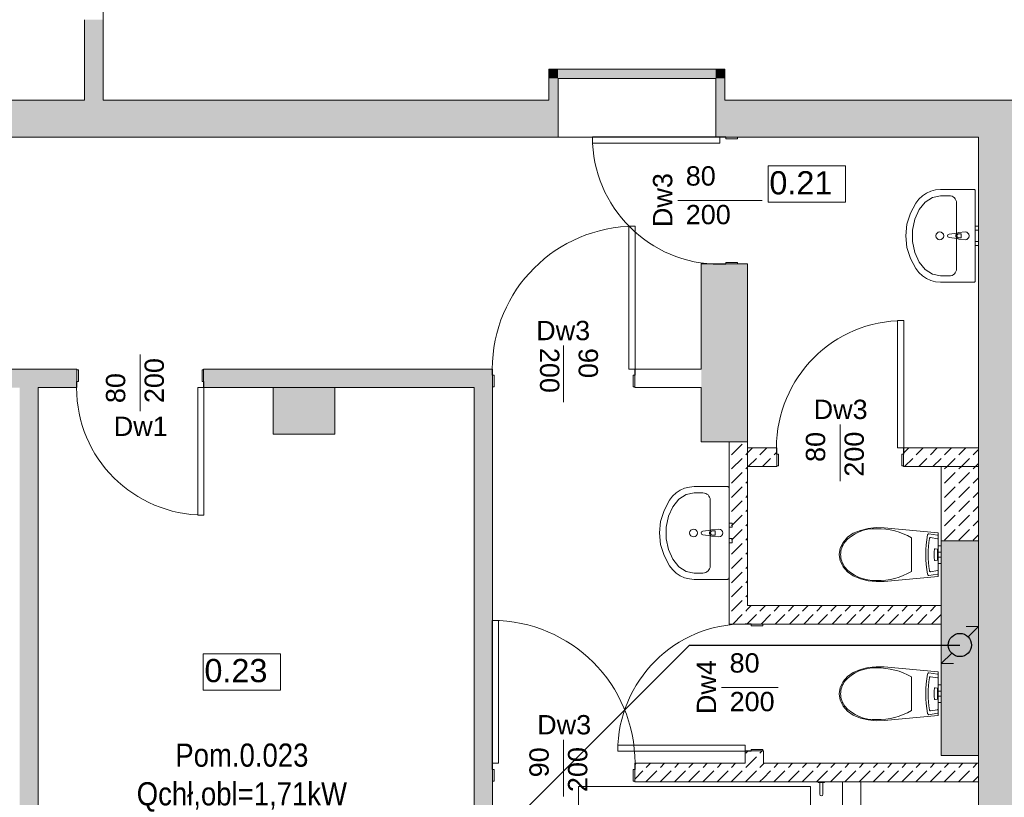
# Model space of a CAD drawing. Header units: millimetres. Extents: x 922208 to 1069538, y -182208 to -99877.
# Tile 155 of 256: x 988537 to 994908, y -171055 to -166025. Entities that reach past the tile are written whole.
import ezdxf

# ---------------------------------------------------------------- set-up
doc = ezdxf.new("R2010")
doc.units = ezdxf.units.MM
doc.header["$MEASUREMENT"] = 0
doc.linetypes.add('HIDDEN', pattern=[20, 10, -10])
for name, color, linetype, lineweight in [('- PL - Kanalizacja', 34, 'Continuous', 30), ('IS_KLIM Opis_Qchł', 7, 'Continuous', 9), ('IS_POWRÓT', 5, 'HIDDEN', 30), ('Nowe_0_Nr_pióra__75', 6, 'Continuous', 15), ('Nowe_210-A Pomieszczenia_Nr_pióra__41', 7, 'Continuous', 15), ('Nowe_220-A Ściany_Nr_pióra__1', 7, 'Continuous', 13), ('Nowe_220-A Ściany_Nr_pióra__169', 7, 'Continuous', 5), ('Nowe_220-A Ściany_Nr_pióra__19', 255, 'Continuous', 0), ('Nowe_220-A Ściany_Nr_pióra__20', 1, 'Continuous', 13), ('Nowe_220-A Ściany_Nr_pióra__23', 7, 'Continuous', 15), ('Nowe_220-A Ściany_Nr_pióra__27', 7, 'Continuous', 25), ('Nowe_220-A Ściany_Nr_pióra__3', 7, 'Continuous', 13), ('Nowe_220-A Ściany_Nr_pióra__7', 7, 'Continuous', 13), ('Nowe_450-K Stropy_Nr_pióra__20', 1, 'Continuous', 13), ('Nowe_450-K Stropy_Nr_pióra__21', 7, 'Continuous', 25), ('Nowe_450-K Stropy_Nr_pióra__27', 7, 'Continuous', 25)]:
    doc.layers.add(name, color=color, linetype=linetype, lineweight=lineweight)
doc.layers.add('K_skropliny', color=7, linetype='SK', lineweight=30, true_color=0x008942)
doc.layers.add('Nowe_220-A Ściany_Nr_pióra__45', color=7, linetype='Continuous', lineweight=15, true_color=0x40a5ff)
doc.styles.add('FDBES', font='simplex.shx')
doc.styles.add('STYL_AUTOMATYCZNY_1', font='arial.ttf')
doc.linetypes.add('SK', pattern='A,13.7,-5.08,["SK",Standard,S=2.54,R=0,X=-2,Y=-1.27],-5.08', length=23.86)
pattern_1 = [(45, (889452.8, -161761.4), (-91.92388, 91.92388), [97.5, -32.5]), (45, (889452.8, -161669.48), (-91.92388, 91.92388), [97.5, -32.5])]

# ---------------------------------------------------------------- blocks, each defined once
blk = doc.blocks.new('parter01')
at = {"layer": 'Nowe_220-A Ściany_Nr_pióra__169', "linetype": 'Continuous', "lineweight": 0}
h = blk.add_hatch(dxfattribs=at)
h.set_pattern_fill('BETON', scale=10, style=0, pattern_type=2)
h.set_pattern_definition(pattern_1)
h.paths.add_polyline_path([(993246.55073, -110130.02068), (993246.55073, -109070.02068), (993126.55073, -109070.02068), (993126.55073, -110130.02068)])
h = blk.add_hatch(dxfattribs=at)
h.set_pattern_fill('BETON', scale=10, style=0, pattern_type=2)
h.set_pattern_definition(pattern_1)
h.paths.add_polyline_path([(993246.55073, -109230.02068), (993435.77867, -109230.02068), (993435.77867, -109110.02068), (993246.55073, -109110.02068)])
h = blk.add_hatch(dxfattribs=at)
h.set_pattern_fill('BETON', scale=10, style=0, pattern_type=2)
h.set_pattern_definition(pattern_1)
h.paths.add_polyline_path([(994255.77866, -109110.02068), (994255.77866, -109230.02068), (994740.39011, -109230.02068), (994740.39011, -109110.02068)])
h = blk.add_hatch(dxfattribs=at)
h.set_pattern_fill('BETON', scale=10, style=0, pattern_type=2)
h.set_pattern_definition(pattern_1)
h.paths.add_polyline_path([(994500.39011, -109710.02068), (994500.39011, -109230.02068), (994740.39011, -109230.02068), (994740.39011, -109710.02068)])
h = blk.add_hatch(dxfattribs=at)
h.set_pattern_fill('BETON', scale=10, style=0, pattern_type=2)
h.set_pattern_definition(pattern_1)
h.paths.add_polyline_path([(993246.55073, -110130.02068), (993126.55073, -110250.02068), (993246.55073, -110250.02068)])
h = blk.add_hatch(dxfattribs=at)
h.set_pattern_fill('BETON', scale=10, style=0, pattern_type=2)
h.set_pattern_definition(pattern_1)
h.paths.add_polyline_path([(993126.55073, -110130.02068), (993126.55073, -110250.02068), (993246.55073, -110130.02068)])
h = blk.add_hatch(dxfattribs=at)
h.set_pattern_fill('BETON', scale=10, style=0, pattern_type=2)
h.set_pattern_definition(pattern_1)
h.paths.add_polyline_path([(993246.55073, -110250.02068), (994500.39011, -110250.02068), (994500.39011, -110130.02068), (993246.55073, -110130.02068)])
h = blk.add_hatch(dxfattribs=at)
h.set_pattern_fill('BETON', scale=10, style=0, pattern_type=2)
h.set_pattern_definition(pattern_1)
h.paths.add_polyline_path([(993230.39011, -111270.02068), (993350.39011, -111270.02068), (993350.39011, -111070.02069), (993230.39011, -111070.02069)])
h = blk.add_hatch(dxfattribs=at)
h.set_pattern_fill('BETON', scale=10, style=0, pattern_type=2)
h.set_pattern_definition(pattern_1)
h.paths.add_polyline_path([(993230.39011, -111150.02069), (992516.55073, -111150.02069), (992516.55073, -111270.02068), (993230.39011, -111270.02068)])
h = blk.add_hatch(dxfattribs=at)
h.set_pattern_fill('BETON', scale=10, style=0, pattern_type=2)
h.set_pattern_definition(pattern_1)
h.paths.add_polyline_path([(994740.39011, -111270.02068), (994740.39011, -111150.02068), (993350.39011, -111150.02068), (993350.39011, -111270.02068)])
at = {"layer": 'Nowe_220-A Ściany_Nr_pióra__19', "linetype": 'Continuous', "lineweight": 0}
for points in [[(988956.55073, -106860.02068), (989076.55074, -106860.02068), (989076.55074, -106340.02072), (988956.55073, -106340.02072)], [(992020.39011, -106660.02068), (991960.39011, -106660.02068), (992020.39011, -106720.02068)], [(992020.39011, -106720.02068), (991960.39011, -106660.02068), (991960.39011, -106720.02068)], [(992020.39011, -106860.02068), (992020.39011, -106720.02068), (991960.39011, -106720.02068), (991960.39011, -106860.02068)], [(992020.39011, -106720.02068), (993040.39011, -106720.02068), (993040.39011, -106660.02068), (992020.39011, -106660.02068)], [(993040.39011, -106720.02068), (993100.39011, -106720.02068), (993100.39011, -106660.02068)], [(993040.39011, -106720.02068), (993100.39011, -106660.02068), (993040.39011, -106660.02068)], [(993040.39011, -106720.02068), (993040.39011, -106860.02068), (993100.39011, -106860.02068), (993100.39011, -106720.02068)], [(982656.55075, -106860.02071), (982656.55075, -107100.02068), (990166.55073, -107100.02068), (990166.55073, -106860.02071)], [(991960.39011, -106860.02068), (990166.55073, -106860.02068), (990166.55073, -107100.02068), (991960.39011, -107100.02068)], [(992020.39011, -106860.02068), (991960.39011, -106860.02068), (992020.39011, -107100.02068)], [(991960.39011, -106860.02068), (991960.39011, -107100.02068), (992020.39011, -107100.02068)], [(993100.39011, -106860.02068), (993040.39011, -106860.02068), (993040.39011, -107100.02068)], [(993100.39011, -106860.02068), (993040.39011, -107100.02068), (993100.39011, -107100.02068)], [(993100.39011, -107100.02068), (994740.39011, -107100.02068), (994740.39011, -106860.02068), (993100.39011, -106860.02068)], [(995140.39011, -106860.02068), (994740.39011, -106860.02068), (995140.39011, -107210.02068)], [(995140.39011, -107210.02068), (994740.39011, -106860.02068), (994740.39011, -107210.02068)], [(994740.39011, -107210.02068), (994740.39011, -112850.02068), (995140.39011, -112850.02068), (995140.39011, -107210.02068)], [(993246.55072, -107920.02068), (992946.55073, -107920.02068), (992946.55073, -109070.02068), (993246.55072, -109070.02068)], [(987466.55079, -108720.02068), (988906.55076, -108720.02068), (988906.55076, -108600.02067), (987466.55079, -108600.02067)], [(989726.55077, -108720.02068), (991596.55078, -108720.02068), (991596.55078, -108600.02069), (989726.55077, -108600.02069)], [(988656.55073, -112850.02068), (988656.55073, -108720.02068), (988536.55073, -108720.02068), (988536.55073, -112850.02068)], [(990576.55073, -108720.02068), (990176.55073, -108720.02068), (990176.55073, -109020.02068), (990576.55073, -109020.02068)], [(991596.55073, -112850.02068), (991596.55073, -108720.02068), (991476.55073, -108720.02068), (991476.55073, -112850.02068)], [(994740.39011, -111100.02068), (994740.39011, -109710.02068), (994500.39011, -109710.02068), (994500.39011, -111100.02068)]]:
    blk.add_hatch(color=255, dxfattribs=at).paths.add_polyline_path(points)
at = {"layer": 'Nowe_0_Nr_pióra__75', "color": 6, "linetype": 'Continuous', "lineweight": 0}
for p, q in [((994495.39011, -107478.91811), (994443.88587, -107489.41312)), ((994551.64011, -107478.91811), (994495.39011, -107478.91811)), ((994396.55421, -107520.04788), (994357.22964, -107568.34056)), ((994443.88587, -107489.41312), (994396.55421, -107520.04788)), ((994598.51511, -107524.37266), (994598.51511, -107951.64539)), ((994357.22964, -107568.34056), (994329.09801, -107630.37877)), ((994329.09801, -107630.37877), (994314.43837, -107701.13654)), ((994314.43837, -107701.13654), (994314.43837, -107774.8815)), ((994614.9841, -107724.40902), (994629.8547, -107724.40902)), ((994629.8547, -107724.40902), (994629.8547, -107751.60902)), ((994314.43837, -107774.8815), (994329.09801, -107845.63928)), ((994629.8547, -107751.60902), (994614.9841, -107751.60902)), ((994329.09801, -107845.63928), (994357.22964, -107907.67748)), ((994357.22964, -107907.67748), (994396.55421, -107955.97016)), ((994396.55421, -107955.97016), (994443.88587, -107986.60493)), ((994443.88587, -107986.60493), (994495.39011, -107997.09993)), ((994495.39011, -107997.09993), (994551.64011, -107997.09993)), ((992802.71483, -109442.05954), (992763.39026, -109490.35222)), ((992850.0465, -109411.42478), (992802.71483, -109442.05954)), ((992901.55073, -109400.92978), (992850.0465, -109411.42478)), ((992957.80073, -109400.92978), (992901.55073, -109400.92978)), ((993004.67573, -109446.38432), (993004.67573, -109873.65705)), ((992763.39026, -109490.35222), (992735.25863, -109552.39043)), ((992735.25863, -109552.39043), (992720.599, -109623.1482)), ((992720.599, -109623.1482), (992720.599, -109696.89317)), ((993021.14472, -109646.42068), (993036.01532, -109646.42068)), ((993036.01532, -109646.42068), (993036.01532, -109673.62068)), ((992720.599, -109696.89317), (992735.25863, -109767.65094)), ((993036.01532, -109673.62068), (993021.14472, -109673.62068)), ((994307.34698, -109800.02068), (994307.34698, -109691.07924)), ((994475.64272, -109696.96454), (994430.56729, -109689.71714)), ((994479.32147, -109898.93194), (994479.32147, -109701.10943)), ((992735.25863, -109767.65094), (992763.39026, -109829.68915)), ((994474.97699, -109764.67333), (994459.51589, -109762.18786)), ((994476.23873, -109833.66915), (994476.23873, -109766.37221)), ((994480.39011, -109743.02068), (994480.39011, -109759.7156)), ((994480.39011, -109743.02068), (994500.39011, -109743.02068)), ((994480.39011, -109759.7156), (994480.39011, -109784.02068)), ((994500.39011, -109743.02068), (994500.39011, -109759.7156)), ((994500.39011, -109759.7156), (994500.39011, -109784.02068)), ((992763.39026, -109829.68915), (992802.71483, -109877.98183)), ((994307.34612, -109908.96261), (994307.34698, -109800.02068)), ((994459.51589, -109837.85351), (994474.97699, -109835.36804)), ((994480.39011, -109784.02068), (994480.39011, -109788.70698)), ((994480.39011, -109784.02068), (994500.39011, -109784.02068)), ((994480.39011, -109788.70698), (994480.39011, -109800.02068)), ((994480.39011, -109800.02068), (994480.39011, -109811.33439)), ((994480.39011, -109811.33439), (994480.39011, -109816.02068)), ((994480.39011, -109816.02068), (994500.39011, -109816.02068)), ((994480.39011, -109816.02068), (994480.39011, -109840.32577)), ((994480.39011, -109840.32577), (994480.39011, -109857.02068)), ((994500.39011, -109784.02068), (994500.39011, -109788.70698)), ((994500.39011, -109788.70698), (994500.39011, -109800.02068)), ((994500.39011, -109800.02068), (994500.39011, -109811.33439)), ((994500.39011, -109811.33439), (994500.39011, -109816.02068)), ((994500.39011, -109816.02068), (994500.39011, -109840.32577)), ((994500.39011, -109840.32577), (994500.39011, -109857.02068)), ((992802.71483, -109877.98183), (992850.0465, -109908.61659)), ((994430.56729, -109910.32423), (994475.64272, -109903.07682)), ((994480.39011, -109857.02068), (994500.39011, -109857.02068)), ((992850.0465, -109908.61659), (992901.55073, -109919.11159)), ((992901.55073, -109919.11159), (992957.80073, -109919.11159)), ((994307.34698, -110700.02068), (994307.34698, -110591.07924)), ((994475.64272, -110596.96454), (994430.56729, -110589.71714)), ((994479.32147, -110798.93194), (994479.32147, -110601.10943)), ((994474.97699, -110664.67333), (994459.51589, -110662.18786)), ((994476.23873, -110733.66915), (994476.23873, -110666.37221)), ((994480.39011, -110643.02068), (994480.39011, -110659.7156)), ((994480.39011, -110643.02068), (994500.39011, -110643.02068)), ((994480.39011, -110659.7156), (994480.39011, -110684.02068)), ((994500.39011, -110643.02068), (994500.39011, -110659.7156)), ((994500.39011, -110659.7156), (994500.39011, -110684.02068)), ((994307.34612, -110808.96261), (994307.34698, -110700.02068)), ((994480.39011, -110684.02068), (994480.39011, -110688.70698)), ((994480.39011, -110684.02068), (994500.39011, -110684.02068)), ((994480.39011, -110688.70698), (994480.39011, -110700.02068)), ((994480.39011, -110700.02068), (994480.39011, -110711.33439)), ((994480.39011, -110711.33439), (994480.39011, -110716.02068)), ((994480.39011, -110716.02068), (994500.39011, -110716.02068)), ((994480.39011, -110716.02068), (994480.39011, -110740.32577)), ((994500.39011, -110684.02068), (994500.39011, -110688.70698)), ((994500.39011, -110688.70698), (994500.39011, -110700.02068)), ((994500.39011, -110700.02068), (994500.39011, -110711.33439)), ((994500.39011, -110711.33439), (994500.39011, -110716.02068)), ((994500.39011, -110716.02068), (994500.39011, -110740.32577)), ((994459.51589, -110737.85351), (994474.97699, -110735.36804)), ((994480.39011, -110740.32577), (994480.39011, -110757.02068)), ((994480.39011, -110757.02068), (994500.39011, -110757.02068)), ((994500.39011, -110740.32577), (994500.39011, -110757.02068)), ((994430.56729, -110810.32423), (994475.64272, -110803.07682)), ((993734.39011, -111275.02068), (993714.39011, -111275.02068))]:
    blk.add_line(p, q, dxfattribs=at)
for points in [[(994495.39011, -108038.00902), (994711.01511, -108038.00902), (994712.64306, -108037.87091), (994714.22154, -108037.46077), (994715.70261, -108036.79107), (994717.04124, -108035.88215), (994718.19677, -108034.76164), (994719.13409, -108033.46357), (994719.82472, -108032.02739), (994720.24768, -108030.49673), (994720.39011, -108028.91811), (994720.39011, -107738.00902), (994720.39011, -107447.09993), (994720.24768, -107445.52131), (994719.82472, -107443.99066), (994719.13409, -107442.55448), (994718.19677, -107441.25641), (994717.04124, -107440.13589), (994715.70261, -107439.22697), (994714.22154, -107438.55727), (994712.64306, -107438.14713), (994711.01511, -107438.00902), (994495.39011, -107438.00902), (994463.62558, -107440.67346), (994432.80473, -107448.58761), (994403.84317, -107461.51636), (994377.6013, -107479.07562), (994354.85872, -107500.74373), (994336.29108, -107525.87699), (994300.14945, -107591.95318), (994277.90117, -107663.56934), (994270.39011, -107738.00902), (994277.90117, -107812.44871), (994300.14945, -107884.06486), (994336.29108, -107950.14106), (994354.85872, -107975.27431), (994377.6013, -107996.94243), (994403.84317, -108014.50169), (994432.80473, -108027.43044), (994463.62558, -108035.34459)], [(994720.39011, -107674.50902), (994720.39011, -107701.50902), (994740.39011, -107701.50902), (994740.39011, -107674.50902)], [(994720.39011, -107774.50902), (994720.39011, -107801.50902), (994740.39011, -107801.50902), (994740.39011, -107774.50902)], [(992901.55073, -109960.02068), (993117.17573, -109960.02068), (993118.80368, -109959.88257), (993120.38217, -109959.47244), (993121.86323, -109958.80273), (993123.20186, -109957.89382), (993124.3574, -109956.7733), (993125.29472, -109955.47523), (993125.98535, -109954.03905), (993126.4083, -109952.5084), (993126.55073, -109950.92978), (993126.55073, -109660.02068), (993126.55073, -109369.11159), (993126.4083, -109367.53297), (993125.98535, -109366.00232), (993125.29472, -109364.56614), (993124.3574, -109363.26807), (993123.20186, -109362.14755), (993121.86323, -109361.23864), (993120.38217, -109360.56893), (993118.80368, -109360.1588), (993117.17573, -109360.02068), (992901.55073, -109360.02068), (992869.78621, -109362.68512), (992838.96535, -109370.59927), (992810.00379, -109383.52802), (992783.76193, -109401.08728), (992761.01935, -109422.7554), (992742.4517, -109447.88865), (992706.31008, -109513.96484), (992684.06179, -109585.581), (992676.55073, -109660.02068), (992684.06179, -109734.46037), (992706.31008, -109806.07652), (992742.4517, -109872.15272), (992761.01935, -109897.28597), (992783.76193, -109918.95409), (992810.00379, -109936.51335), (992838.96535, -109949.4421), (992869.78621, -109957.35625)], [(993126.55073, -109596.52068), (993126.55073, -109623.52068), (993146.55073, -109623.52068), (993146.55073, -109596.52068)], [(994026.96471, -109630.59704), (993977.21804, -109643.00216), (993930.28, -109662.02306), (993893.08443, -109687.62084), (993864.56632, -109720.66364), (993846.60656, -109758.97215), (993840.38954, -109800.02068), (993846.60656, -109841.06922), (993864.56632, -109879.37773), (993893.08443, -109912.42053), (993930.28, -109938.01831), (993977.21804, -109957.03921), (994026.96471, -109969.44433), (994078.31053, -109974.93206), (994130.00711, -109973.36899), (994480.39011, -109940.99548), (994480.39011, -109659.04589), (994130.00711, -109626.67238), (994078.31053, -109625.10931)], [(993126.55073, -109696.52068), (993126.55073, -109723.52068), (993146.55073, -109723.52068), (993146.55073, -109696.52068)], [(994406.38705, -109704.20341), (994403.06931, -109736.01561), (994401.0755, -109767.98005), (994400.41037, -109800.02068), (994401.0755, -109832.06132), (994403.06931, -109864.02576), (994406.38705, -109895.83796), (994411.02083, -109927.42227), (994412.20886, -109930.92449), (994414.41605, -109933.66095), (994417.32867, -109935.24268), (994420.53271, -109935.44485), (994476.71165, -109926.41218), (994478.15503, -109925.85887), (994479.34123, -109924.7454), (994480.11927, -109923.21351), (994480.39011, -109921.45818), (994480.39011, -109678.58319), (994480.11927, -109676.82786), (994479.34123, -109675.29597), (994478.15503, -109674.1825), (994476.71165, -109673.62919), (994420.53271, -109664.59652), (994417.32867, -109664.79869), (994414.41605, -109666.38042), (994412.20886, -109669.11688), (994411.02083, -109672.6191)], [(994026.96471, -110530.59704), (993977.21804, -110543.00216), (993930.28, -110562.02306), (993893.08443, -110587.62084), (993864.56632, -110620.66364), (993846.60656, -110658.97215), (993840.38954, -110700.02068), (993846.60656, -110741.06922), (993864.56632, -110779.37773), (993893.08443, -110812.42053), (993930.28, -110838.01831), (993977.21804, -110857.03921), (994026.96471, -110869.44433), (994078.31053, -110874.93206), (994130.00711, -110873.36899), (994480.39011, -110840.99548), (994480.39011, -110559.04589), (994130.00711, -110526.67238), (994078.31053, -110525.10931)], [(994406.38705, -110604.20341), (994403.06931, -110636.01561), (994401.0755, -110667.98005), (994400.41037, -110700.02068), (994401.0755, -110732.06132), (994403.06931, -110764.02576), (994406.38705, -110795.83796), (994411.02083, -110827.42227), (994412.20886, -110830.92449), (994414.41605, -110833.66095), (994417.32867, -110835.24268), (994420.53271, -110835.44485), (994476.71165, -110826.41218), (994478.15503, -110825.85887), (994479.34123, -110824.7454), (994480.11927, -110823.21351), (994480.39011, -110821.45818), (994480.39011, -110578.58319), (994480.11927, -110576.82786), (994479.34123, -110575.29597), (994478.15503, -110574.1825), (994476.71165, -110573.62919), (994420.53271, -110564.59652), (994417.32867, -110564.79869), (994414.41605, -110566.38042), (994412.20886, -110569.11688), (994411.02083, -110572.6191)], [(993860.39011, -111433.02068), (993860.39011, -111270.02068), (993980.39011, -111270.02068), (993980.39011, -111433.02068)]]:
    blk.add_lwpolyline(points, close=True, dxfattribs=at)
for points in [[(994654.76511, -107713.00902), (994612.81229, -107717.00902, 0.1210195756), (994603.29884, -107720.27925), (994550.36511, -107726.90902, 0.8825662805), (994550.36511, -107749.10902), (994603.29884, -107755.73879, 0.1210195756), (994612.81229, -107759.00902), (994654.76511, -107763.00902, 1)], [(993060.92573, -109635.02068), (993018.97292, -109639.02068, 0.1210195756), (993009.45947, -109642.29092), (992956.52573, -109648.92068, 0.8825662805), (992956.52573, -109671.12068), (993009.45947, -109677.75045, 0.1210195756), (993018.97292, -109681.02068), (993060.92573, -109685.02068, 1)], [(993744.39011, -111270.02068), (993704.39011, -111270.02068), (993704.39011, -111275.02068), (993714.39011, -111275.02068), (993714.39011, -111350.02068, 1), (993734.39011, -111350.02068), (993734.39011, -111275.02068), (993744.39011, -111275.02068)]]:
    blk.add_lwpolyline(points, format="xyb", close=True, dxfattribs=at)
for centre in [(994490.71011, -107738.00902), (992896.87073, -109660.02068)]:
    blk.add_circle(centre, 25, dxfattribs=at)
for centre, radius, start, end in [((994614.71221, -107738.00902), 21.08577, 122.771025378, 237.228974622), ((994614.9841, -107738.00902), 13.6, 90, 270), ((993020.87284, -109660.02068), 21.08577, 122.771025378, 237.228974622), ((993021.14472, -109660.02068), 13.6, 90, 270)]:
    blk.add_arc(centre, radius, start, end, dxfattribs=at)
for centre, major_axis, ratio, start_param, end_param in [((994551.64011, -107524.37266), (46.875, 0), 0.9696969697, 0, 1.5707963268), ((994551.64011, -107951.64539), (46.875, 0), 0.9696969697, 4.7123889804, 6.2831853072), ((992957.80073, -109446.38432), (46.875, 0), 0.9696969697, 0, 1.5707963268), ((994068.08663, -109889.48117), (257.05591, 0), 0.9993765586, 1.5150650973, 2.4156536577), ((994092.45323, -110058.11614), (425.51562, 0), 0.9993765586, 1.0413915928, 1.594412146), ((994879.42367, -109800.02068), (0, 546.32491), 0.8510638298, 1.3799272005, 1.7616654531), ((994429.49038, -109697.41523), (0, 7.8014), 0.8510638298, 6.1202689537, 7.720389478), ((994475.74478, -109701.16583), (0, 4.203), 0.8510638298, 4.7258079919, 6.3117214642), ((993987.6349, -109800.8335), (138.60813, 0), 0.9993765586, 2.5090881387, 3.1357319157), ((994615.51561, -109800.02068), (0, 189.78876), 0.8510638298, 1.3799219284, 1.7616707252), ((994459.17719, -109764.97187), (0, 2.8123), 0.8510638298, 6.1411985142, 7.5065936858), ((994474.77915, -109766.37252), (0, 1.71502), 0.8510638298, 4.7125655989, 6.1472157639), ((993987.63187, -109799.20885), (138.6051, 0), 0.9993765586, 3.1474535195, 3.7740972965), ((994459.17719, -109835.0695), (0, 2.8123), 0.8510638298, 1.9181842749, 3.2835794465), ((994474.77915, -109833.66885), (0, 1.71502), 0.8510638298, 3.2775621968, 4.7122123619), ((992957.80073, -109873.65705), (46.875, 0), 0.9696969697, 4.7123889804, 6.2831853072), ((994068.08663, -109710.5602), (257.05581, 0), 0.9993765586, 3.867527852, 4.7681164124), ((994429.49038, -109902.62614), (0, 7.8014), 0.8510638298, 1.7043884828, 3.3045090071), ((994475.74478, -109898.87554), (0, 4.203), 0.8510638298, 3.1130564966, 4.6989699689), ((994092.45323, -109541.92523), (425.5156, 0), 0.9993765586, 4.6887708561, 5.2417914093), ((994068.08663, -110789.48117), (257.05591, 0), 0.9993765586, 1.5150650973, 2.4156536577), ((994092.45323, -110958.11614), (425.51562, 0), 0.9993765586, 1.0413915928, 1.594412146), ((994879.42367, -110700.02068), (0, 546.32491), 0.8510638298, 1.3799272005, 1.7616654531), ((994429.49038, -110597.41523), (0, 7.8014), 0.8510638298, 6.1202689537, 7.720389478), ((994475.74478, -110601.16583), (0, 4.203), 0.8510638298, 4.7258079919, 6.3117214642), ((993987.6349, -110700.8335), (138.60813, 0), 0.9993765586, 2.5090881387, 3.1357319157), ((994615.51561, -110700.02068), (0, 189.78876), 0.8510638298, 1.3799219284, 1.7616707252), ((994459.17719, -110664.97187), (0, 2.8123), 0.8510638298, 6.1411985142, 7.5065936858), ((994474.77915, -110666.37252), (0, 1.71502), 0.8510638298, 4.7125655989, 6.1472157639), ((993987.63187, -110699.20885), (138.6051, 0), 0.9993765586, 3.1474535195, 3.7740972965), ((994474.77915, -110733.66885), (0, 1.71502), 0.8510638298, 3.2775621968, 4.7122123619), ((994068.08663, -110610.5602), (257.05581, 0), 0.9993765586, 3.867527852, 4.7681164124), ((994459.17719, -110735.0695), (0, 2.8123), 0.8510638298, 1.9181842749, 3.2835794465), ((994475.74478, -110798.87554), (0, 4.203), 0.8510638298, 3.1130564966, 4.6989699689), ((994092.45323, -110441.92523), (425.5156, 0), 0.9993765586, 4.6887708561, 5.2417914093), ((994429.49038, -110802.62614), (0, 7.8014), 0.8510638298, 1.7043884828, 3.3045090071)]:
    blk.add_ellipse(centre, major_axis=major_axis, ratio=ratio, start_param=start_param, end_param=end_param, dxfattribs=at)
at = {"layer": 'Nowe_210-A Pomieszczenia_Nr_pióra__41', "color": 7, "linetype": 'Continuous', "lineweight": 0}
for p, q in [((993379.93988, -107285.56428), (993880.31988, -107285.56428)), ((993379.93988, -107521.27878), (993379.93988, -107285.56428)), ((993880.31988, -107285.56428), (993880.31988, -107521.27878)), ((993880.31988, -107521.27878), (993379.93988, -107521.27878)), ((989724.19408, -110440.84734), (990224.57408, -110440.84734)), ((989724.19408, -110676.56184), (989724.19408, -110440.84734)), ((990224.57408, -110440.84734), (990224.57408, -110676.56184)), ((990224.57408, -110676.56184), (989724.19408, -110676.56184))]:
    blk.add_line(p, q, dxfattribs=at)
at = {"layer": 'Nowe_220-A Ściany_Nr_pióra__1', "color": 7, "linetype": 'Continuous', "lineweight": 0, "flags": 128}
blk.add_lwpolyline([(994500.39011, -109710.02068), (994740.39011, -109710.02068), (994740.39011, -109230.02068), (994500.39011, -109230.02068)], close=True, dxfattribs=at)
at = {"layer": 'Nowe_220-A Ściany_Nr_pióra__20', "color": 1, "linetype": 'Continuous', "lineweight": 0}
for p, q in [((989076.55073, -101090.02068), (989076.55073, -106860.02068)), ((991960.39011, -106860.02068), (991960.39011, -106660.02068)), ((991960.39011, -106660.02068), (993100.39011, -106660.02068)), ((993100.39011, -106660.02068), (993100.39011, -106860.02068)), ((989076.55073, -106860.02068), (991960.39011, -106860.02068)), ((993100.39011, -106860.02068), (998116.55073, -106860.02068)), ((993246.55073, -107100.02068), (994740.39011, -107100.02068))]:
    blk.add_line(p, q, dxfattribs=at)
at = {"layer": 'Nowe_220-A Ściany_Nr_pióra__23', "color": 7, "linetype": 'Continuous', "lineweight": 0}
for p, q in [((993066.55073, -107100.02068), (993066.55073, -107098.02068)), ((993066.55073, -107098.02068), (993106.55073, -107098.02068)), ((993181.55073, -107100.02068), (993066.55073, -107100.02068)), ((993106.55073, -107098.02068), (993106.55073, -107110.02068)), ((993181.55073, -107110.02068), (993181.55073, -107100.02068)), ((993106.55073, -107110.02068), (993181.55073, -107110.02068)), ((993066.55073, -107922.02068), (993066.55073, -107920.02068)), ((993066.55073, -107920.02068), (993181.55073, -107920.02068)), ((993106.55073, -107922.02068), (993066.55073, -107922.02068)), ((993181.55073, -107910.02068), (993106.55073, -107910.02068)), ((993106.55073, -107910.02068), (993106.55073, -107922.02068)), ((993181.55073, -107920.02068), (993181.55073, -107910.02068)), ((988906.55073, -108720.02068), (988906.55073, -108605.02068)), ((988906.55073, -108605.02068), (988916.55073, -108605.02068)), ((988916.55073, -108605.02068), (988916.55073, -108680.02068)), ((989716.55073, -108680.02068), (989716.55073, -108605.02068)), ((989716.55073, -108605.02068), (989726.55073, -108605.02068)), ((989726.55073, -108605.02068), (989726.55073, -108720.02068)), ((991594.55073, -108640.02068), (991594.55073, -108600.02068)), ((991594.55073, -108600.02068), (991596.55073, -108600.02068)), ((991596.55073, -108600.02068), (991596.55073, -108715.02068)), ((992516.55073, -108715.02068), (992516.55073, -108600.02068)), ((992516.55073, -108600.02068), (992518.55073, -108600.02068)), ((992518.55073, -108600.02068), (992518.55073, -108640.02068)), ((988916.55073, -108680.02068), (988904.55073, -108680.02068)), ((988904.55073, -108680.02068), (988904.55073, -108720.02068)), ((989728.55073, -108680.02068), (989716.55073, -108680.02068)), ((989728.55073, -108720.02068), (989728.55073, -108680.02068)), ((991606.55073, -108640.02068), (991594.55073, -108640.02068)), ((991606.55073, -108715.02068), (991606.55073, -108640.02068)), ((992518.55073, -108640.02068), (992506.55073, -108640.02068)), ((992506.55073, -108640.02068), (992506.55073, -108715.02068)), ((988904.55073, -108720.02068), (988906.55073, -108720.02068)), ((989726.55073, -108720.02068), (989728.55073, -108720.02068)), ((991596.55073, -108715.02068), (991606.55073, -108715.02068)), ((992506.55073, -108715.02068), (992516.55073, -108715.02068)), ((993433.77866, -109150.02068), (993433.77866, -109110.02068)), ((993433.77866, -109110.02068), (993435.77866, -109110.02068)), ((993435.77866, -109110.02068), (993435.77866, -109225.02068)), ((994255.77866, -109225.02068), (994255.77866, -109110.02068)), ((994255.77866, -109110.02068), (994257.77866, -109110.02068)), ((994257.77866, -109110.02068), (994257.77866, -109150.02068)), ((993445.77866, -109150.02068), (993433.77866, -109150.02068)), ((993445.77866, -109225.02068), (993445.77866, -109150.02068)), ((994257.77866, -109150.02068), (994245.77866, -109150.02068)), ((994245.77866, -109150.02068), (994245.77866, -109225.02068)), ((993435.77866, -109225.02068), (993445.77866, -109225.02068)), ((994245.77866, -109225.02068), (994255.77866, -109225.02068)), ((993270.39011, -110248.02068), (993230.39011, -110248.02068)), ((993230.39011, -110248.02068), (993230.39011, -110250.02068)), ((993230.39011, -110250.02068), (993345.39011, -110250.02068)), ((993270.39011, -110260.02068), (993270.39011, -110248.02068)), ((993345.39011, -110260.02068), (993270.39011, -110260.02068)), ((993345.39011, -110250.02068), (993345.39011, -110260.02068)), ((993345.39011, -111070.02068), (993230.39011, -111070.02068)), ((993230.39011, -111070.02068), (993230.39011, -111072.02068)), ((993230.39011, -111072.02068), (993270.39011, -111072.02068)), ((993270.39011, -111072.02068), (993270.39011, -111060.02068)), ((993270.39011, -111060.02068), (993345.39011, -111060.02068)), ((993345.39011, -111060.02068), (993345.39011, -111070.02068)), ((991596.55073, -111150.02068), (991594.55073, -111150.02068)), ((991594.55073, -111150.02068), (991594.55073, -111190.02068)), ((991596.55073, -111265.02068), (991596.55073, -111150.02068)), ((992518.55073, -111150.02068), (992516.55073, -111150.02068)), ((992516.55073, -111150.02068), (992516.55073, -111265.02068)), ((992518.55073, -111190.02068), (992518.55073, -111150.02068)), ((991594.55073, -111190.02068), (991606.55073, -111190.02068)), ((991606.55073, -111190.02068), (991606.55073, -111265.02068)), ((992506.55073, -111265.02068), (992506.55073, -111190.02068)), ((992506.55073, -111190.02068), (992518.55073, -111190.02068)), ((991606.55073, -111265.02068), (991596.55073, -111265.02068)), ((992516.55073, -111265.02068), (992506.55073, -111265.02068))]:
    blk.add_line(p, q, dxfattribs=at)
at = {"layer": 'Nowe_220-A Ściany_Nr_pióra__27', "color": 7, "linetype": 'Continuous', "lineweight": 0}
for p, q in [((992946.55073, -107100.02068), (993066.55073, -107100.02068)), ((992946.55073, -107100.02068), (993066.55073, -107100.02068)), ((993066.55073, -107100.02068), (993181.55073, -107100.02068)), ((993066.55073, -107100.02068), (993181.55073, -107100.02068)), ((993066.55073, -107100.02068), (993181.55073, -107100.02068)), ((993181.55073, -107100.02068), (993246.55073, -107100.02068)), ((993181.55073, -107100.02068), (993246.55073, -107100.02068)), ((992946.55073, -107920.02068), (993066.55073, -107920.02068)), ((992946.55073, -107920.02068), (993066.55073, -107920.02068)), ((993066.55073, -107920.02068), (993181.55073, -107920.02068)), ((993066.55073, -107920.02068), (993181.55073, -107920.02068)), ((993066.55073, -107920.02068), (993181.55073, -107920.02068)), ((993181.55073, -107920.02068), (993246.55073, -107920.02068)), ((993181.55073, -107920.02068), (993246.55073, -107920.02068)), ((988906.55073, -108605.02068), (988906.55073, -108600.02068)), ((988906.55073, -108605.02068), (988906.55073, -108600.02068)), ((988906.55073, -108720.02068), (988906.55073, -108605.02068)), ((988906.55073, -108720.02068), (988906.55073, -108605.02068)), ((988906.55073, -108720.02068), (988906.55073, -108605.02068)), ((989726.55073, -108605.02068), (989726.55073, -108600.02068)), ((989726.55073, -108605.02068), (989726.55073, -108600.02068)), ((989726.55078, -108720.02068), (989726.55073, -108605.02068)), ((989726.55073, -108720.02068), (989726.55073, -108605.02068)), ((989726.55073, -108720.02068), (989726.55073, -108605.02068)), ((991596.55073, -108600.02068), (991596.55073, -108715.02068)), ((991596.55073, -108600.02068), (991596.55073, -108715.02068)), ((991596.55084, -108600.02068), (991596.55078, -108715.02057)), ((992516.5507, -108600.02068), (992516.55075, -108715.02079)), ((992516.55073, -108600.02068), (992516.55073, -108715.02068)), ((992516.55073, -108600.02068), (992516.55073, -108715.02068)), ((991596.55073, -108715.02068), (991596.55073, -108720.02068)), ((992516.55073, -108715.02068), (992516.55073, -108720.02068)), ((992516.55075, -108720.02079), (992736.55073, -108720.02068)), ((993435.77866, -109110.02068), (993435.77866, -109225.02068)), ((993435.77866, -109110.02068), (993435.77866, -109225.02068)), ((993435.77866, -109110.02068), (993435.77866, -109225.02068)), ((994255.77866, -109110.02068), (994255.77866, -109225.02068)), ((994255.77866, -109110.02068), (994255.77866, -109225.02068)), ((994255.77866, -109110.02068), (994255.77866, -109225.02068)), ((993435.77866, -109225.02068), (993435.77866, -109230.02068)), ((993435.77866, -109225.02068), (993435.77866, -109230.02068)), ((994255.77866, -109225.02068), (994255.77866, -109230.02068)), ((994255.77866, -109225.02068), (994255.77866, -109230.02068)), ((993230.39011, -110250.02068), (993345.39011, -110250.02068)), ((993230.39011, -110250.02068), (993345.39011, -110250.02068)), ((993230.39011, -110250.02068), (993345.39011, -110250.02068)), ((993345.39011, -110250.02068), (993350.39011, -110250.02068)), ((993345.39011, -110250.02068), (993350.39011, -110250.02068)), ((993230.39011, -111070.02068), (993345.39011, -111070.02068)), ((993230.39011, -111070.02068), (993345.39011, -111070.02068)), ((993230.39011, -111070.02068), (993345.39011, -111070.02068)), ((993345.39011, -111070.02068), (993350.39011, -111070.02068)), ((993345.39011, -111070.02068), (993350.39011, -111070.02068)), ((991596.55073, -111150.02068), (991596.55073, -111265.02068)), ((991596.55073, -111150.02068), (991596.55073, -111265.02068)), ((991596.55073, -111150.02068), (991596.55073, -111265.02068)), ((992516.55073, -111150.02068), (992516.55073, -111265.02068)), ((992516.55073, -111150.02068), (992516.55073, -111265.02068)), ((992516.55073, -111150.02068), (992516.55073, -111265.02068)), ((991596.55073, -111265.02068), (991596.55073, -111270.02068)), ((991596.55073, -111265.02068), (991596.55073, -111270.02068)), ((992516.55073, -111265.02068), (992516.55073, -111270.02068)), ((992516.55073, -111265.02068), (992516.55073, -111270.02068))]:
    blk.add_line(p, q, dxfattribs=at)
for points in [[(988956.55073, -106340.02072), (988956.55073, -106860.02068)], [(989076.55073, -106860.02068), (989076.55073, -106340.02072)], [(991960.39011, -106660.02068), (992020.39011, -106660.02068)], [(991960.39011, -106660.02068), (991960.39011, -106860.02068)], [(993100.39011, -106660.02068), (992020.39011, -106660.02068)], [(992020.39011, -106860.02068), (992020.39011, -106720.02068)], [(992020.39011, -106720.02068), (993040.39011, -106720.02068)], [(993040.39011, -106720.02068), (993040.39011, -106860.02068)], [(993100.39011, -106660.02068), (993100.39011, -106720.02068)], [(993100.39011, -106860.02068), (993100.39011, -106720.02068)], [(988956.55073, -106860.02068), (982656.55075, -106860.02068)], [(990166.55073, -106860.02068), (989076.55073, -106860.02068)], [(991960.39011, -106860.02068), (990166.55073, -106860.02068)], [(992020.39011, -107100.02068), (992020.39011, -106860.02068)], [(993040.39011, -107100.02068), (993040.39011, -106860.02068)], [(994740.39011, -106860.02068), (993100.39011, -106860.02068)], [(994740.39011, -106860.02068), (995140.39011, -106860.02068)], [(985936.55073, -107100.02068), (990166.55073, -107100.02068)], [(990166.55073, -107100.02068), (992020.39011, -107100.02068)], [(993040.39011, -107100.02068), (994740.39011, -107100.02068)], [(994740.39011, -107100.02068), (994740.39011, -112610.02068)], [(992946.55073, -107920.02068), (992946.55073, -108600.02068)], [(993246.55073, -109070.02068), (993246.55073, -107920.02068)], [(988906.55076, -108600.02068), (987466.55066, -108600.02068)], [(991596.55084, -108600.02068), (989726.55073, -108600.02068)], [(992946.55073, -108600.02068), (992516.5507, -108600.02068)], [(988656.55073, -112850.02068), (988656.55073, -108720.02068)], [(988656.55073, -108720.02068), (988906.55075, -108720.02068)], [(989726.55078, -108720.02068), (991476.55073, -108720.02068)], [(990576.55073, -108720.02068), (990176.55073, -108720.02068)], [(990176.55073, -108720.02068), (990176.55073, -109020.02068)], [(990576.55073, -109020.02068), (990576.55073, -108720.02068)], [(991476.55073, -108720.02068), (991476.55073, -112850.02068)], [(991596.55073, -112850.02068), (991596.55073, -108720.02068)], [(992736.55073, -108720.02068), (992946.55073, -108720.02068)], [(992946.55073, -108720.02068), (992946.55073, -109070.02068)], [(990176.55073, -109020.02068), (990576.55073, -109020.02068)], [(992946.55073, -109070.02068), (993246.55073, -109070.02068)], [(993126.55073, -109070.02068), (993126.55073, -110250.02068)], [(993126.55073, -109070.02068), (993246.55073, -109070.02068)], [(993246.55073, -109230.02068), (993246.55073, -109070.02068)], [(993435.77867, -109110.02068), (993246.55073, -109110.02068)], [(994740.39011, -109110.02068), (994255.77866, -109110.02068)], [(993246.55073, -110130.02068), (993246.55073, -109230.02068)], [(993246.55073, -109230.02068), (993435.77867, -109230.02068)], [(994255.77866, -109230.02068), (994740.39011, -109230.02068)], [(994740.39011, -109350.02068), (994740.39011, -109230.02068)], [(994500.39011, -109710.02068), (994500.39011, -111100.02068), (994740.39011, -111100.02068)], [(994740.39011, -110280.02068), (994740.39011, -109710.02068)], [(994500.39011, -110130.02068), (993246.55073, -110130.02068)], [(994500.39011, -110250.02068), (994500.39011, -110130.02068)], [(993126.55073, -110250.02068), (993230.39011, -110250.02068)], [(993350.39011, -110250.02068), (994500.39011, -110250.02068)], [(994740.39011, -111100.02068), (994740.39011, -110400.02068)], [(993230.39011, -111070.02069), (993230.39011, -111150.02068)], [(993350.39011, -111150.02068), (993350.39011, -111070.02069)], [(993230.39011, -111150.02068), (992516.55071, -111150.02068)], [(994740.39011, -111150.02068), (993350.39011, -111150.02068)], [(994740.39011, -111270.02068), (994740.39011, -111150.02068)], [(992516.55071, -111270.02068), (993230.39011, -111270.02068)], [(993230.39011, -111270.02068), (993350.39011, -111270.02068)], [(993350.39011, -111270.02068), (994740.39011, -111270.02068)]]:
    blk.add_lwpolyline(points, dxfattribs=at)
at = {"layer": 'Nowe_220-A Ściany_Nr_pióra__3', "color": 7, "linetype": 'Continuous', "lineweight": 0}
for p, q in [((992242.55073, -107098.02068), (993066.55073, -107098.02068)), ((992242.55073, -107138.02068), (992242.55073, -107098.02068)), ((993066.55073, -107098.02068), (993066.55073, -107138.02068)), ((993066.55073, -107138.02068), (992242.55073, -107138.02068)), ((992478.55073, -108600.02068), (992478.55073, -107676.02068)), ((992478.55073, -107676.02068), (992518.55073, -107676.02068)), ((992518.55073, -107676.02068), (992518.55073, -108600.02068)), ((994217.77866, -109110.02068), (994217.77866, -108286.02068)), ((994217.77866, -108286.02068), (994257.77866, -108286.02068)), ((994257.77866, -108286.02068), (994257.77866, -109110.02068)), ((992518.55073, -108600.02068), (992478.55073, -108600.02068)), ((989728.55073, -108720.02068), (989688.55073, -108720.02068)), ((989688.55073, -108720.02068), (989688.55073, -109544.02068)), ((989728.55073, -109544.02068), (989728.55073, -108720.02068)), ((994257.77866, -109110.02068), (994217.77866, -109110.02068)), ((989688.55073, -109544.02068), (989728.55073, -109544.02068)), ((991594.55073, -110226.02068), (991594.55073, -111150.02068)), ((991634.55073, -110226.02068), (991594.55073, -110226.02068)), ((991634.55073, -111150.02068), (991634.55073, -110226.02068)), ((993230.39011, -111032.02068), (992406.39011, -111032.02068)), ((992406.39011, -111032.02068), (992406.39011, -111072.02068)), ((993230.39011, -111072.02068), (993230.39011, -111032.02068)), ((992406.39011, -111072.02068), (993230.39011, -111072.02068)), ((991594.55073, -111150.02068), (991634.55073, -111150.02068))]:
    blk.add_line(p, q, dxfattribs=at)
for centre, radius, start, end in [((993066.55073, -107098.02068), 824, 180, 270), ((992518.55073, -108600.02068), 924, 90, 180), ((994257.77866, -109110.02068), 824, 90, 180), ((989728.55073, -108720.02068), 824, 180, 270), ((991594.55073, -111150.02068), 924, 0, 90), ((993230.39011, -111072.02068), 824, 90, 180)]:
    blk.add_arc(centre, radius, start, end, dxfattribs=at)
at = {"layer": 'Nowe_220-A Ściany_Nr_pióra__45', "color": 161, "linetype": 'Continuous', "lineweight": 0, "true_color": 0x40a5ff}
for p, q in [((992794.76502, -107510.02068), (993341.1513, -107510.02068)), ((992056.55073, -108448.23497), (992056.55073, -108814.62126)), ((989316.55073, -108871.8064), (989316.55073, -108505.42011)), ((993845.77866, -108958.23497), (993845.77866, -109324.62126)), ((993078.60439, -110660.02068), (993444.99068, -110660.02068)), ((992056.55073, -110998.23497), (992056.55073, -111364.62126))]:
    blk.add_line(p, q, dxfattribs=at)
at = {"layer": 'Nowe_450-K Stropy_Nr_pióra__20', "color": 1, "linetype": 'Continuous', "lineweight": 0, "flags": 128}
blk.add_lwpolyline([(992153.47205, -112800.02068), (993653.47205, -112800.02068), (993653.47205, -111300.02068), (992153.47205, -111300.02068)], close=True, dxfattribs=at)
at = {"layer": 'Nowe_450-K Stropy_Nr_pióra__21', "color": 7, "linetype": 'Continuous', "lineweight": 0, "flags": 128}
blk.add_lwpolyline([(992020.39011, -107100.02068), (993040.39011, -107100.02068)], dxfattribs=at)
at = {"layer": 'Nowe_450-K Stropy_Nr_pióra__27', "color": 7, "linetype": 'Continuous', "lineweight": 0, "flags": 128}
for points in [[(994500.39011, -109710.02068), (994740.39011, -109710.02068)], [(994500.39011, -111100.02068), (994740.39011, -111100.02068)]]:
    blk.add_lwpolyline(points, dxfattribs=at)
at = {"layer": 'Nowe_210-A Pomieszczenia_Nr_pióra__41', "color": 7, "linetype": 'Continuous', "lineweight": 0, "char_height": 150, "attachment_point": 2, "style": 'STYL_AUTOMATYCZNY_1'}
for s, insert in [('\\A1;{\\pqc;\\pt0,25;\\fArial|b0|i0|c238|p0;\\W1.000000;0.21\\fArial|b0|i0|c238|p0;\\W1.000000;\\A1{\\H.66x;\\S^  ;}\\fArial|b0|i0|c238|p0;\\W1.000000;\\fArial|b0|i0|c238|p0;\\W1.000000;\\A1{\\H.66x;\\S^  ;}}', (993630.12988, -107319.85)), ('\\A1;{\\pqc;\\pt0,25;\\fArial|b0|i0|c238|p0;\\W1.000000;0.23\\fArial|b0|i0|c238|p0;\\W1.000000;\\A1{\\H.66x;\\S^  ;}\\fArial|b0|i0|c238|p0;\\W1.000000;\\fArial|b0|i0|c238|p0;\\W1.000000;\\A1{\\H.66x;\\S^  ;}}', (989974.38408, -110475.13305))]:
    blk.add_mtext(s, dxfattribs=dict(at, insert=insert))
at = {"layer": 'Nowe_220-A Ściany_Nr_pióra__7', "color": 7, "linetype": 'Continuous', "lineweight": 0, "char_height": 125, "style": 'STYL_AUTOMATYCZNY_1'}
for s, insert, attachment_point in [('\\A1;{\\pql;\\pt0;\\fArial|b0|i0|c238|p0;\\W1.000000;80\\fArial|b0|i0|c238|p0;\\W1.000000;\\A1{\\H.66x;\\S^  ;}\\fArial|b0|i0|c238|p0;\\W1.000000;\\fArial|b0|i0|c238|p0;\\W1.000000;}', (992846.55073, -107449.61289), 7), ('\\A1;{\\pql;\\pt0;\\fArial|b0|i0|c238|p0;\\W1.000000;200\\fArial|b0|i0|c238|p0;\\W1.000000;\\A1{\\H.66x;\\S^  ;}\\fArial|b0|i0|c238|p0;\\W1.000000;\\fArial|b0|i0|c238|p0;\\W1.000000;}', (992846.55073, -107699.61289), 7), ('\\A1;{\\pqr;\\pt0;\\fArial|b0|i0|c238|p0;\\W1.000000;Dw3\\fArial|b0|i0|c238|p0;\\W1.000000;\\fArial|b0|i0|c238|p0;\\W1.000000;\\fArial|b0|i0|c238|p0;\\W1.000000;}', (992228.02123, -108414.69659), 9), ('\\A1;{\\pql;\\pt0;\\fArial|b0|i0|c238|p0;\\W1.000000;Dw3\\fArial|b0|i0|c238|p0;\\W1.000000;\\fArial|b0|i0|c238|p0;\\W1.000000;\\fArial|b0|i0|c238|p0;\\W1.000000;}', (993674.30816, -108924.69659), 7), ('\\A1;{\\pql;\\pt0;\\fArial|b0|i0|c238|p0;\\W1.000000;Dw1\\fArial|b0|i0|c238|p0;\\W1.000000;\\fArial|b0|i0|c238|p0;\\W1.000000;\\fArial|b0|i0|c238|p0;\\W1.000000;}', (989145.08023, -109032.52025), 7), ('\\A1;{\\pql;\\pt0;\\fArial|b0|i0|c238|p0;\\W1.000000;80\\fArial|b0|i0|c238|p0;\\W1.000000;\\A1{\\H.66x;\\S^  ;}\\fArial|b0|i0|c238|p0;\\W1.000000;\\fArial|b0|i0|c238|p0;\\W1.000000;}', (993130.39011, -110599.61289), 7), ('\\A1;{\\pql;\\pt0;\\fArial|b0|i0|c238|p0;\\W1.000000;200\\fArial|b0|i0|c238|p0;\\W1.000000;\\A1{\\H.66x;\\S^  ;}\\fArial|b0|i0|c238|p0;\\W1.000000;\\fArial|b0|i0|c238|p0;\\W1.000000;}', (993130.39011, -110849.61289), 7), ('\\A1;{\\pql;\\pt0;\\fArial|b0|i0|c238|p0;\\W1.000000;Dw3\\fArial|b0|i0|c238|p0;\\W1.000000;\\fArial|b0|i0|c238|p0;\\W1.000000;\\fArial|b0|i0|c238|p0;\\W1.000000;}', (991885.08023, -110964.69659), 7)]:
    blk.add_mtext(s, dxfattribs=dict(at, insert=insert, attachment_point=attachment_point))
for s, insert, attachment_point, rotation in [('\\A1;{\\pql;\\pt0;\\fArial|b0|i0|c238|p0;\\W1.000000;Dw3\\fArial|b0|i0|c238|p0;\\W1.000000;\\fArial|b0|i0|c238|p0;\\W1.000000;\\fArial|b0|i0|c238|p0;\\W1.000000;}', (992761.22664, -107681.49118), 7, 90), ('\\A1;{\\pql;\\pt0;\\fArial|b0|i0|c238|p0;\\W1.000000;200\\fArial|b0|i0|c238|p0;\\W1.000000;\\A1{\\H.66x;\\S^  ;}\\fArial|b0|i0|c238|p0;\\W1.000000;\\fArial|b0|i0|c238|p0;\\W1.000000;}', (989506.14293, -108820.02068), 7, 90), ('\\A1;{\\pqr;\\pt0;\\fArial|b0|i0|c238|p0;\\W1.000000;200\\fArial|b0|i0|c238|p0;\\W1.000000;\\A1{\\H.66x;\\S^  ;}\\fArial|b0|i0|c238|p0;\\W1.000000;\\fArial|b0|i0|c238|p0;\\W1.000000;}', (991866.95853, -108786.04218), 9, 270), ('\\A1;{\\pqr;\\pt0;\\fArial|b0|i0|c238|p0;\\W1.000000;90\\fArial|b0|i0|c238|p0;\\W1.000000;\\A1{\\H.66x;\\S^  ;}\\fArial|b0|i0|c238|p0;\\W1.000000;\\fArial|b0|i0|c238|p0;\\W1.000000;}', (992116.95853, -108690.70168), 9, 270), ('\\A1;{\\pql;\\pt0;\\fArial|b0|i0|c238|p0;\\W1.000000;80\\fArial|b0|i0|c238|p0;\\W1.000000;\\A1{\\H.66x;\\S^  ;}\\fArial|b0|i0|c238|p0;\\W1.000000;\\fArial|b0|i0|c238|p0;\\W1.000000;}', (989256.14293, -108820.02068), 7, 90), ('\\A1;{\\pql;\\pt0;\\fArial|b0|i0|c238|p0;\\W1.000000;80\\fArial|b0|i0|c238|p0;\\W1.000000;\\A1{\\H.66x;\\S^  ;}\\fArial|b0|i0|c238|p0;\\W1.000000;\\fArial|b0|i0|c238|p0;\\W1.000000;}', (993785.37086, -109200.70168), 7, 90), ('\\A1;{\\pql;\\pt0;\\fArial|b0|i0|c238|p0;\\W1.000000;200\\fArial|b0|i0|c238|p0;\\W1.000000;\\A1{\\H.66x;\\S^  ;}\\fArial|b0|i0|c238|p0;\\W1.000000;\\fArial|b0|i0|c238|p0;\\W1.000000;}', (994035.37086, -109296.04218), 7, 90), ('\\A1;{\\pql;\\pt0;\\fArial|b0|i0|c238|p0;\\W1.000000;Dw4\\fArial|b0|i0|c238|p0;\\W1.000000;\\fArial|b0|i0|c238|p0;\\W1.000000;\\fArial|b0|i0|c238|p0;\\W1.000000;}', (993042.88967, -110831.49118), 7, 90), ('\\A1;{\\pql;\\pt0;\\fArial|b0|i0|c238|p0;\\W1.000000;90\\fArial|b0|i0|c238|p0;\\W1.000000;\\A1{\\H.66x;\\S^  ;}\\fArial|b0|i0|c238|p0;\\W1.000000;\\fArial|b0|i0|c238|p0;\\W1.000000;}', (991996.14293, -111240.70168), 7, 90), ('\\A1;{\\pql;\\pt0;\\fArial|b0|i0|c238|p0;\\W1.000000;200\\fArial|b0|i0|c238|p0;\\W1.000000;\\A1{\\H.66x;\\S^  ;}\\fArial|b0|i0|c238|p0;\\W1.000000;\\fArial|b0|i0|c238|p0;\\W1.000000;}', (992246.14293, -111336.04218), 7, 90)]:
    blk.add_mtext(s, dxfattribs=dict(at, insert=insert, attachment_point=attachment_point, rotation=rotation))
blk = doc.blocks.new('A$7E791CF1C2D11E')
at = {"layer": '- PL - Kanalizacja', "linetype": 'ByBlock', "true_color": 0xc528ff}
h = blk.add_hatch(color=200, dxfattribs=at)
h.dxf.hatch_style = 1
h.paths.add_polyline_path([(195.2, 120.2, 1), (45.2, 120.2, 1)])
at = {"layer": '- PL - Kanalizacja', "color": 200, "linetype": 'ByBlock', "lineweight": 9, "true_color": 0xc528ff}
for p, q in [((160.4, 240.4), (240.4, 240.4)), ((173.2, 173.2), (240.4, 240.4)), ((240.4, 160.4), (240.4, 240.4)), ((0, 80), (0, 0)), ((0, 0), (67.2, 67.2)), ((80, 0), (0, 0))]:
    blk.add_line(p, q, dxfattribs=at)
at = {"layer": '- PL - Kanalizacja', "color": 200, "linetype": 'ByBlock', "true_color": 0xc528ff}
blk.add_circle((120.2, 120.2, -5050), 75, dxfattribs=at)

msp = doc.modelspace()

# ---------------------------------------------------------------- block references
at = {"layer": 'IS_POWRÓT', "color": 27, "linetype": 'ByBlock', "lineweight": 30}
msp.add_blockref('parter01', (0, -59685.2), dxfattribs=at)

# ---------------------------------------------------------------- next in the draw order: linework, layer by layer
at = {"layer": 'K_skropliny', "ltscale": 0.5}
for p, q in [((990889.3, -172050.6), (992870, -170069.9, 5050)), ((992870, -170069.9, 5050), (994620.4, -170069.9))]:
    msp.add_line(p, q, dxfattribs=at)

# ---------------------------------------------------------------- next in the draw order: block references
at = {"layer": '- PL - Kanalizacja', "lineweight": 0}
msp.add_blockref('A$7E791CF1C2D11E', (994500.2, -170190.1, 5050), dxfattribs=at)

# ---------------------------------------------------------------- next in the draw order: texts
at = {"layer": 'IS_KLIM Opis_Qchł', "ltscale": 0.01, "insert": (989974.3, -171148.4), "char_height": 150, "width": 1562.129, "attachment_point": 8, "style": 'FDBES', "bg_fill": 3, "box_fill_scale": 1.5, "bg_fill_color": 257, "bg_fill_transparency": 0}
msp.add_mtext('{\\fArial|b0|i0|c238|p34;\\W0.85;\\C222;\\c10748123;Pom.0.023\\PQchł,obl=1,71kW}', dxfattribs=at)

doc.saveas('drawing.dxf')
